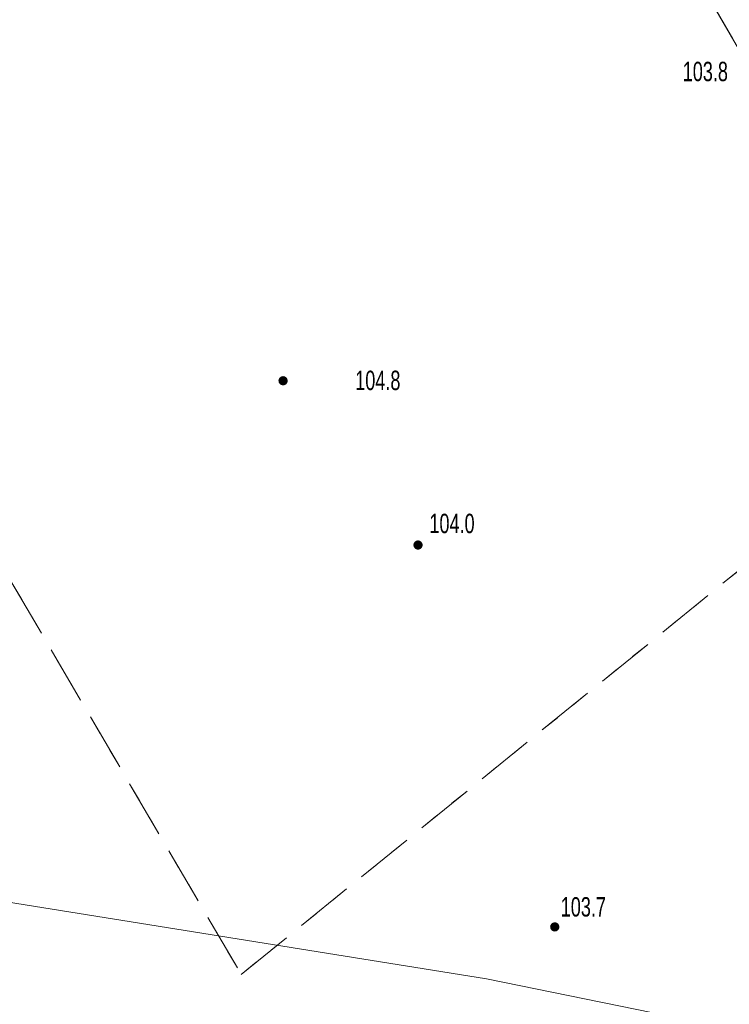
# Model space of a CAD drawing. Header units: inches. Extents: x 6497603 to 6502483, y 5925790 to 5934357.
# Tile 108 of 256: x 6500942 to 6500969, y 5926163 to 5926201. Entities that reach past the tile are written whole.
import ezdxf

# ---------------------------------------------------------------- set-up
doc = ezdxf.new("R2010")
doc.units = ezdxf.units.IN
doc.header["$MEASUREMENT"] = 0
for name, pattern in [('219-1000', [0, 0]), ('egkk-1000', [3, 2.25, -0.75]), ('egug-1000', [1.5, 0.75, -0.75])]:
    doc.linetypes.add(name, pattern=pattern)
for name, color, linetype in [('217-kontur klasyfikacyjny', 7, 'Continuous'), ('218-kontur użytku gruntowego', 7, 'Continuous'), ('219-działka ewidencyjna', 7, 'Continuous'), ('pikieta naturalna', 7, 'Continuous'), ('pikieta naturalna-Atr2', 7, 'Continuous'), ('przewód telekomunikacyjny podziemny', 7, 'Continuous')]:
    doc.layers.add(name, color=color, linetype=linetype)
doc.styles.get("Standard").update_dxf_attribs({"font": 'arial.ttf'})

# ---------------------------------------------------------------- blocks, each defined once
blk = doc.blocks.new('PW01')
at = {"linetype": 'Continuous', "lineweight": 13}
h = blk.add_hatch(color=0, dxfattribs=at)
edge = h.paths.add_edge_path()
edge.add_arc((0, 0), 0.18, 0, 360)

msp = doc.modelspace()

# ---------------------------------------------------------------- linework, layer by layer
at = {"layer": '217-kontur klasyfikacyjny', "color": 3, "linetype": 'egkk-1000', "lineweight": 18, "flags": 128}
for points in [[(6500857.86, 5926321.44), (6500950.13, 5926163.93)], [(6500972.16, 5926194.91), (6500967.9, 5926202.25)], [(6500950.13, 5926163.93), (6500977.41, 5926186.07)]]:
    msp.add_lwpolyline(points, dxfattribs=at)
at = {"layer": '218-kontur użytku gruntowego', "color": 3, "linetype": 'egug-1000', "lineweight": 18, "flags": 128}
for points in [[(6500857.86, 5926321.44), (6500950.13, 5926163.93)], [(6500972.16, 5926194.91), (6500967.9, 5926202.25)], [(6500950.13, 5926163.93), (6500977.41, 5926186.07)]]:
    msp.add_lwpolyline(points, dxfattribs=at)
at = {"layer": '219-działka ewidencyjna', "color": 3, "linetype": '219-1000', "lineweight": 18, "flags": 128}
msp.add_lwpolyline([(6500967.9, 5926202.25), (6500972.16, 5926194.91)], dxfattribs=at)
at = {"layer": 'przewód telekomunikacyjny podziemny', "color": 30, "linetype": 'Continuous', "lineweight": 18, "flags": 128}
msp.add_lwpolyline([(6500466.55, 5926240.39), (6500469.82, 5926241.19), (6500475.7, 5926243.08), (6500476.76, 5926243.47), (6500480.95, 5926244.01), (6500504.11, 5926236.72), (6500522.5, 5926232.97), (6500598.23, 5926219.99), (6500628.28, 5926212.31), (6500742.22, 5926197.51), (6500792.33, 5926189.94), (6500928.39, 5926168.76), (6500959.62, 5926163.76), (6500990.22, 5926157.55), (6501016.6, 5926147.54), (6501018.6, 5926150.55), (6501025.22, 5926158)], dxfattribs=at)

# ---------------------------------------------------------------- block references
at = {"layer": 'pikieta naturalna', "color": 7, "linetype": 'Continuous', "lineweight": 13}
for p in [(6500951.75, 5926186.88), (6500956.97, 5926180.53), (6500962.26, 5926165.77)]:
    msp.add_blockref('PW01', p, dxfattribs=at)

# ---------------------------------------------------------------- texts
at = {"layer": 'pikieta naturalna-Atr2', "color": 7, "width": 0.667}
for s, p in [('103.8', (6500967.21, 5926198.46)), ('104.8', (6500954.54, 5926186.52)), ('104.0', (6500957.41, 5926180.99)), ('103.7', (6500962.49, 5926166.17))]:
    msp.add_text(s, height=0.75, dxfattribs=at).set_placement(p)

doc.saveas('drawing.dxf')
